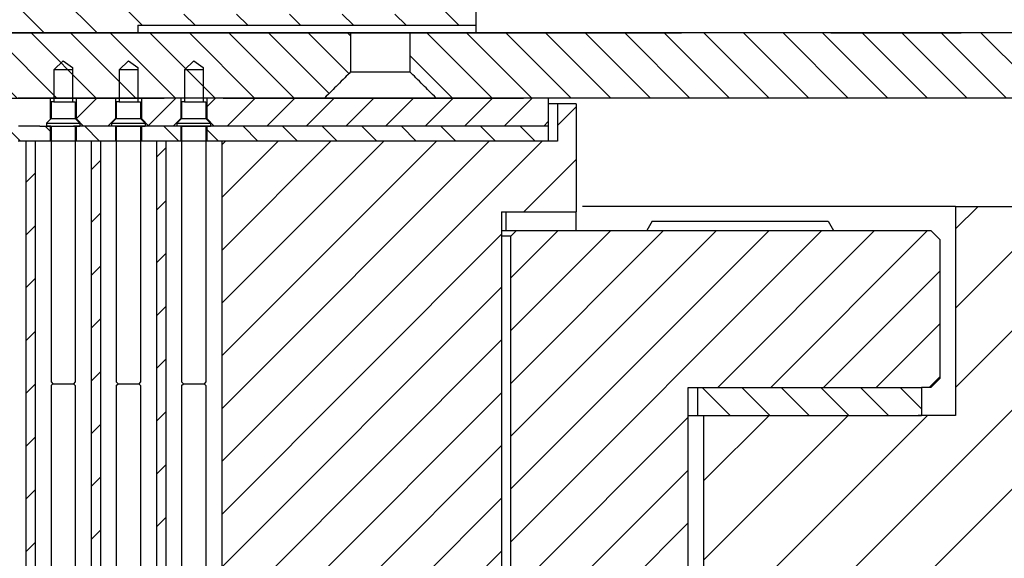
# Model space of a CAD drawing. Extents: x -1763 to 4575, y -3429 to 1051.
# Tile 39 of 193: x 104 to 157, y -2488 to -2460. Entities that reach past the tile are written whole.
import ezdxf

# ---------------------------------------------------------------- set-up
doc = ezdxf.new("R2010")
doc.units = 0
doc.linetypes.add('DASHED', pattern=[15, 7, -8])
doc.layers.get('0').update_dxf_attribs({"linetype": 'CONTINUOUS'})
doc.layers.add('1', color=7, linetype='CONTINUOUS')
pattern_1 = [(45, (0, 400), (-1.4142136, 1.4142136), [])]
pattern_2 = [(315, (0, 400), (1.0606602, 1.0606602), [])]
pattern_3 = [(45, (0, 400), (-1.0606602, 1.0606602), [])]

# ---------------------------------------------------------------- blocks, each defined once
blk = doc.blocks.new('Z-STACK', base_point=(-660.966, -2613.082))
at = {"linetype": 'CONTINUOUS'}
h = blk.add_hatch(dxfattribs=at)
h.set_pattern_fill('USER', color=6, scale=1.5, angle=45, pattern_type=0)
h.set_pattern_definition(pattern_3)
h.paths.add_polyline_path([(107.096, -2464.868), (107.096, -2463.768), (109.196, -2463.768), (109.196, -2463.768), (109.196, -2464.868), (108.796, -2465.268), (108.796, -2465.268), (107.496, -2465.268)])
h = blk.add_hatch(dxfattribs=at)
h.set_pattern_fill('USER', color=6, scale=1.5, angle=45, pattern_type=0)
h.set_pattern_definition(pattern_3)
h.paths.add_polyline_path([(110.596, -2464.868), (110.596, -2463.768), (112.696, -2463.768), (112.696, -2463.768), (112.696, -2464.868), (112.296, -2465.268), (112.296, -2465.268), (110.996, -2465.268)])
h = blk.add_hatch(dxfattribs=at)
h.set_pattern_fill('USER', color=3, scale=1.5, angle=315, pattern_type=0)
h.set_pattern_definition(pattern_2)
h.paths.add_polyline_path([(105.696, -2465.268), (105.696, -2466.068), (105.696, -2466.068), (104.896, -2466.068), (104.896, -2466.068), (104.492, -2466.068), (104.396, -2466.068), (104.304, -2466.068), (104.138, -2466.068), (103.992, -2466.068), (103.88, -2466.068), (103.596, -2466.068), (103.596, -2465.268), (103.88, -2465.268), (103.992, -2465.268), (103.996, -2465.268), (104.138, -2465.268), (104.304, -2465.268), (104.492, -2465.268), (105.152, -2465.268), (105.296, -2465.268), (105.296, -2465.268), (105.402, -2465.268), (105.696, -2465.268)])
h = blk.add_hatch(dxfattribs=at)
h.set_pattern_fill('USER', color=3, scale=1.5, angle=315, pattern_type=0)
h.set_pattern_definition(pattern_2)
h.paths.add_polyline_path([(107.096, -2465.268), (107.096, -2466.068), (107.896, -2466.068), (108.396, -2466.068), (108.396, -2466.068), (109.196, -2466.068), (109.196, -2466.068), (109.196, -2465.268), (109.196, -2465.268), (108.796, -2465.268), (108.796, -2465.268), (107.496, -2465.268)])
h = blk.add_hatch(dxfattribs=at)
h.set_pattern_fill('USER', color=3, scale=1.5, angle=315, pattern_type=0)
h.set_pattern_definition(pattern_2)
h.paths.add_polyline_path([(110.66, -2465.268), (110.596, -2465.268), (110.596, -2466.068), (110.66, -2466.068), (111.396, -2466.068), (111.896, -2466.068), (111.896, -2466.068), (112.696, -2466.068), (112.696, -2466.068), (112.696, -2465.268), (112.696, -2465.268), (112.296, -2465.268), (112.296, -2465.268), (110.996, -2465.268)])
h = blk.add_hatch(dxfattribs=at)
h.set_pattern_fill('USER', color=1, scale=2, angle=45, pattern_type=0)
h.set_pattern_definition(pattern_1)
h.paths.add_polyline_path([(104.396, -2466.068), (104.396, -2511.968), (104.896, -2511.968), (104.896, -2511.968), (104.896, -2466.068), (104.896, -2466.068), (104.492, -2466.068)])
h = blk.add_hatch(dxfattribs=at)
h.set_pattern_fill('USER', color=1, scale=2, angle=45, pattern_type=0)
h.set_pattern_definition(pattern_1)
h.paths.add_polyline_path([(108.396, -2511.968), (107.896, -2511.968), (107.896, -2466.068), (108.396, -2466.068), (108.396, -2466.068), (108.396, -2511.968)])
h = blk.add_hatch(dxfattribs=at)
h.set_pattern_fill('USER', color=1, scale=2, angle=45, pattern_type=0)
h.set_pattern_definition(pattern_1)
h.paths.add_polyline_path([(111.396, -2511.968), (111.896, -2511.968), (111.896, -2511.968), (111.896, -2466.068), (111.896, -2466.068), (111.396, -2466.068)])
h = blk.add_hatch(dxfattribs=at)
h.set_pattern_fill('USER', scale=5, angle=45, pattern_type=0)
h.set_pattern_definition([(45, (0, 400), (-3.535534, 3.535534), [])])
h.paths.add_polyline_path([(130.147, -2469.868), (130.147, -2470.868), (130.697, -2470.868), (133.897, -2470.868), (133.897, -2469.868), (131.077, -2469.868)])
h = blk.add_hatch(dxfattribs=at)
h.set_pattern_fill('USER', color=113, scale=2, angle=45, pattern_type=0)
h.set_pattern_definition(pattern_1)
h.paths.add_polyline_path([(130.697, -2470.868), (130.397, -2471.168), (130.397, -2502.368), (130.897, -2502.868), (134.779, -2502.868), (135.579, -2502.868), (139.397, -2502.868), (139.897, -2502.368), (139.897, -2479.268), (140.397, -2479.268), (152.397, -2479.268), (152.897, -2479.268), (153.397, -2478.768), (153.397, -2471.368), (152.897, -2470.868), (147.684, -2470.868), (138.376, -2470.868), (137.684, -2470.868), (136.876, -2470.868), (133.897, -2470.868)])
h = blk.add_hatch(dxfattribs=at)
h.set_pattern_fill('USER', scale=1.5, angle=315, pattern_type=0)
h.set_pattern_definition(pattern_2)
h.paths.add_polyline_path([(140.397, -2479.268), (152.397, -2479.268), (152.397, -2480.768), (140.397, -2480.768)])
at = {"layer": '1', "linetype": 'CONTINUOUS'}
h = blk.add_hatch(dxfattribs=at)
h.set_pattern_fill('USER', color=4, scale=2, angle=315, pattern_type=0)
h.set_pattern_definition([(315, (0, 400), (1.4142136, 1.4142136), [])])
h.paths.add_polyline_path([(71.397, -2448.268), (110.397, -2448.268), (111.997, -2448.268), (111.997, -2459.268), (124.397, -2459.268), (124.397, -2454.068), (124.397, -2453.968), (124.397, -2448.268), (127.537, -2448.268), (128.537, -2449.268), (128.537, -2459.868), (110.397, -2459.868), (110.397, -2460.268), (71.397, -2460.268)])
h = blk.add_hatch(dxfattribs=at)
h.set_pattern_fill('USER', color=2, scale=1.5, angle=315, pattern_type=0)
h.set_pattern_definition(pattern_2)
edge = h.paths.add_edge_path()
edge.add_line((111.497, -2460.268), (115.997, -2460.268))
edge.add_line((115.997, -2460.268), (120.397, -2460.268))
edge.add_line((120.397, -2460.268), (121.797, -2460.268))
edge.add_line((121.797, -2460.268), (121.806, -2460.268))
edge.add_line((121.806, -2460.268), (121.806, -2462.368))
edge.add_spline(control_points=[(121.806, -2462.368), (121.572, -2462.601), (121.103, -2463.068), (120.635, -2463.535), (120.402, -2463.768)], knot_values=[0, 0, 0, 0, 0.991593, 1.983187, 1.983187, 1.983187, 1.983187], degree=3, periodic=0)
edge.add_line((120.402, -2463.768), (120.397, -2463.768))
edge.add_line((120.397, -2463.768), (118.442, -2463.768))
edge.add_line((118.442, -2463.768), (117.442, -2463.768))
edge.add_line((117.442, -2463.768), (117.393, -2463.768))
edge.add_line((117.393, -2463.768), (114.968, -2463.768))
edge.add_line((114.968, -2463.768), (114.846, -2463.768))
edge.add_line((114.846, -2463.768), (114.096, -2463.768))
edge.add_line((114.096, -2463.768), (114.096, -2463.768))
edge.add_line((114.096, -2463.768), (114.076, -2463.768))
edge.add_line((114.076, -2463.768), (112.696, -2463.768))
edge.add_line((112.696, -2463.768), (112.635, -2463.768))
edge.add_line((112.635, -2463.768), (111.817, -2463.768))
edge.add_line((111.817, -2463.768), (111.635, -2463.768))
edge.add_line((111.635, -2463.768), (111.221, -2463.768))
edge.add_line((111.221, -2463.768), (110.596, -2463.768))
edge.add_line((110.596, -2463.768), (110.596, -2463.768))
edge.add_line((110.596, -2463.768), (110.576, -2463.768))
edge.add_line((110.576, -2463.768), (110.221, -2463.768))
edge.add_line((110.221, -2463.768), (109.196, -2463.768))
edge.add_line((109.196, -2463.768), (107.758, -2463.768))
edge.add_line((107.758, -2463.768), (107.096, -2463.768))
edge.add_line((107.096, -2463.768), (107.096, -2463.768))
edge.add_line((107.096, -2463.768), (107.076, -2463.768))
edge.add_line((107.076, -2463.768), (106.758, -2463.768))
edge.add_line((106.758, -2463.768), (105.696, -2463.768))
edge.add_line((105.696, -2463.768), (104.294, -2463.768))
edge.add_line((104.294, -2463.768), (103.596, -2463.768))
edge.add_line((103.596, -2463.768), (103.596, -2463.768))
edge.add_line((103.596, -2463.768), (103.576, -2463.768))
edge.add_line((103.576, -2463.768), (103.294, -2463.768))
edge.add_line((103.294, -2463.768), (102.721, -2463.768))
edge.add_line((102.721, -2463.768), (102.196, -2463.768))
edge.add_line((102.196, -2463.768), (101.58, -2463.768))
edge.add_line((101.58, -2463.768), (101.508, -2463.768))
edge.add_line((101.508, -2463.768), (101.387, -2463.768))
edge.add_line((101.387, -2463.768), (101.326, -2463.768))
edge.add_line((101.326, -2463.768), (101.08, -2463.768))
edge.add_line((101.08, -2463.768), (100.826, -2463.768))
edge.add_line((100.826, -2463.768), (100.643, -2463.768))
edge.add_line((100.643, -2463.768), (99.564, -2463.768))
edge.add_line((99.564, -2463.768), (99.397, -2463.768))
edge.add_line((99.397, -2463.768), (98.432, -2463.768))
edge.add_line((98.432, -2463.768), (98.197, -2463.768))
edge.add_line((98.197, -2463.768), (97.432, -2463.768))
edge.add_line((97.432, -2463.768), (96.397, -2463.768))
edge.add_line((96.397, -2463.768), (91.215, -2463.768))
edge.add_line((91.215, -2463.768), (90.468, -2463.768))
edge.add_line((90.468, -2463.768), (90.215, -2463.768))
edge.add_line((90.215, -2463.768), (89.005, -2463.768))
edge.add_line((89.005, -2463.768), (88.041, -2463.768))
edge.add_line((88.041, -2463.768), (87.92, -2463.768))
edge.add_line((87.92, -2463.768), (87.205, -2463.768))
edge.add_line((87.205, -2463.768), (86.802, -2463.768))
edge.add_line((86.802, -2463.768), (86.136, -2463.768))
edge.add_line((86.136, -2463.768), (85.793, -2463.768))
edge.add_line((85.793, -2463.768), (85.002, -2463.768))
edge.add_line((85.002, -2463.768), (84.892, -2463.768))
edge.add_line((84.892, -2463.768), (84.736, -2463.768))
edge.add_line((84.736, -2463.768), (84.599, -2463.768))
edge.add_line((84.599, -2463.768), (84.597, -2463.768))
edge.add_line((84.597, -2463.768), (84.576, -2463.768))
edge.add_line((84.576, -2463.768), (84.397, -2463.768))
edge.add_line((84.397, -2463.768), (83.993, -2463.768))
edge.add_line((83.993, -2463.768), (83.986, -2463.768))
edge.add_line((83.986, -2463.768), (83.696, -2463.768))
edge.add_line((83.696, -2463.768), (83.406, -2463.768))
edge.add_line((83.406, -2463.768), (83.397, -2463.768))
edge.add_line((83.397, -2463.768), (83.197, -2463.768))
edge.add_line((83.197, -2463.768), (82.931, -2463.768))
edge.add_line((82.931, -2463.768), (82.799, -2463.768))
edge.add_line((82.799, -2463.768), (82.586, -2463.768))
edge.add_line((82.586, -2463.768), (82.488, -2463.768))
edge.add_line((82.488, -2463.768), (82.397, -2463.768))
edge.add_line((82.397, -2463.768), (82.046, -2463.768))
edge.add_line((82.046, -2463.768), (81.896, -2463.768))
edge.add_line((81.896, -2463.768), (81.836, -2463.768))
edge.add_line((81.836, -2463.768), (81.6, -2463.768))
edge.add_line((81.6, -2463.768), (81.531, -2463.768))
edge.add_line((81.531, -2463.768), (81.255, -2463.768))
edge.add_line((81.255, -2463.768), (81.097, -2463.768))
edge.add_line((81.097, -2463.768), (81.076, -2463.768))
edge.add_line((81.076, -2463.768), (80.888, -2463.768))
edge.add_line((80.888, -2463.768), (80.688, -2463.768))
edge.add_line((80.688, -2463.768), (80.597, -2463.768))
edge.add_line((80.597, -2463.768), (80.501, -2463.768))
edge.add_line((80.501, -2463.768), (80.436, -2463.768))
edge.add_line((80.436, -2463.768), (80.397, -2463.768))
edge.add_line((80.397, -2463.768), (80.246, -2463.768))
edge.add_line((80.246, -2463.768), (79.8, -2463.768))
edge.add_line((79.8, -2463.768), (79.773, -2463.768))
edge.add_line((79.773, -2463.768), (79.697, -2463.768))
edge.add_line((79.697, -2463.768), (79.636, -2463.768))
edge.add_line((79.636, -2463.768), (79.503, -2463.768))
edge.add_line((79.503, -2463.768), (79.488, -2463.768))
edge.add_line((79.488, -2463.768), (79.272, -2463.768))
edge.add_line((79.272, -2463.768), (79.094, -2463.768))
edge.add_line((79.094, -2463.768), (79.064, -2463.768))
edge.add_line((79.064, -2463.768), (78.931, -2463.768))
edge.add_line((78.931, -2463.768), (78.846, -2463.768))
edge.add_line((78.846, -2463.768), (78.701, -2463.768))
edge.add_line((78.701, -2463.768), (78.679, -2463.768))
edge.add_line((78.679, -2463.768), (78.597, -2463.768))
edge.add_line((78.597, -2463.768), (78.513, -2463.768))
edge.add_line((78.513, -2463.768), (78.236, -2463.768))
edge.add_line((78.236, -2463.768), (77.973, -2463.768))
edge.add_line((77.973, -2463.768), (77.872, -2463.768))
edge.add_line((77.872, -2463.768), (77.704, -2463.768))
edge.add_line((77.704, -2463.768), (77.703, -2463.768))
edge.add_line((77.703, -2463.768), (77.5, -2463.768))
edge.add_line((77.5, -2463.768), (77.446, -2463.768))
edge.add_line((77.446, -2463.768), (77.397, -2463.768))
edge.add_line((77.397, -2463.768), (77.294, -2463.768))
edge.add_line((77.294, -2463.768), (77.264, -2463.768))
edge.add_line((77.264, -2463.768), (77.219, -2463.768))
edge.add_line((77.219, -2463.768), (77.055, -2463.768))
edge.add_line((77.055, -2463.768), (76.904, -2463.768))
edge.add_line((76.904, -2463.768), (76.713, -2463.768))
edge.add_line((76.713, -2463.768), (76.526, -2463.768))
edge.add_line((76.526, -2463.768), (76.304, -2463.768))
edge.add_line((76.304, -2463.768), (76.296, -2463.768))
edge.add_line((76.296, -2463.768), (76.256, -2463.768))
edge.add_line((76.256, -2463.768), (75.982, -2463.768))
edge.add_line((75.982, -2463.768), (75.897, -2463.768))
edge.add_line((75.897, -2463.768), (75.772, -2463.768))
edge.add_line((75.772, -2463.768), (75.7, -2463.768))
edge.add_line((75.7, -2463.768), (75.655, -2463.768))
edge.add_line((75.655, -2463.768), (75.617, -2463.768))
edge.add_line((75.617, -2463.768), (75.419, -2463.768))
edge.add_line((75.419, -2463.768), (75.343, -2463.768))
edge.add_line((75.343, -2463.768), (75.227, -2463.768))
edge.add_line((75.227, -2463.768), (75.104, -2463.768))
edge.add_line((75.104, -2463.768), (74.896, -2463.768))
edge.add_line((74.896, -2463.768), (74.856, -2463.768))
edge.add_line((74.856, -2463.768), (74.838, -2463.768))
edge.add_line((74.838, -2463.768), (74.745, -2463.768))
edge.add_line((74.745, -2463.768), (74.726, -2463.768))
edge.add_line((74.726, -2463.768), (74.438, -2463.768))
edge.add_line((74.438, -2463.768), (74.372, -2463.768))
edge.add_line((74.372, -2463.768), (74.195, -2463.768))
edge.add_line((74.195, -2463.768), (74.182, -2463.768))
edge.add_line((74.182, -2463.768), (73.992, -2463.768))
edge.add_line((73.992, -2463.768), (73.94, -2463.768))
edge.add_line((73.94, -2463.768), (73.856, -2463.768))
edge.add_line((73.856, -2463.768), (73.817, -2463.768))
edge.add_line((73.817, -2463.768), (73.688, -2463.768))
edge.add_line((73.688, -2463.768), (73.543, -2463.768))
edge.add_line((73.543, -2463.768), (73.468, -2463.768))
edge.add_line((73.468, -2463.768), (73.438, -2463.768))
edge.add_line((73.438, -2463.768), (73.427, -2463.768))
edge.add_line((73.427, -2463.768), (73.226, -2463.768))
edge.add_line((73.226, -2463.768), (73.038, -2463.768))
edge.add_line((73.038, -2463.768), (72.945, -2463.768))
edge.add_line((72.945, -2463.768), (72.807, -2463.768))
edge.add_line((72.807, -2463.768), (72.797, -2463.768))
edge.add_line((72.797, -2463.768), (72.795, -2463.768))
edge.add_line((72.795, -2463.768), (72.62, -2463.768))
edge.add_line((72.62, -2463.768), (72.585, -2463.768))
edge.add_line((72.585, -2463.768), (72.164, -2463.768))
edge.add_line((72.164, -2463.768), (72.14, -2463.768))
edge.add_line((72.14, -2463.768), (72.096, -2463.768))
edge.add_line((72.096, -2463.768), (72.093, -2463.768))
edge.add_line((72.093, -2463.768), (72.088, -2463.768))
edge.add_line((72.088, -2463.768), (72.061, -2463.768))
edge.add_line((72.061, -2463.768), (72.056, -2463.768))
edge.add_line((72.056, -2463.768), (71.898, -2463.768))
edge.add_line((71.898, -2463.768), (71.826, -2463.768))
edge.add_line((71.826, -2463.768), (71.668, -2463.768))
edge.add_line((71.668, -2463.768), (71.397, -2463.768))
edge.add_line((71.397, -2463.768), (71.397, -2463.768))
edge.add_line((71.397, -2463.768), (71.397, -2460.268))
edge.add_line((71.397, -2460.268), (72.397, -2460.268))
edge.add_line((72.397, -2460.268), (92.577, -2460.268))
edge.add_line((92.577, -2460.268), (97.397, -2460.268))
edge.add_line((97.397, -2460.268), (103.615, -2460.268))
edge.add_line((103.615, -2460.268), (109.804, -2460.268))
edge.add_line((109.804, -2460.268), (111.497, -2460.268))
h = blk.add_hatch(dxfattribs=at)
h.set_pattern_fill('USER', color=2, scale=1.5, angle=315, pattern_type=0)
h.set_pattern_definition(pattern_2)
edge = h.paths.add_edge_path()
edge.add_line((214.017, -2460.268), (217.917, -2460.268))
edge.add_line((217.917, -2460.268), (217.917, -2462.368))
edge.add_line((217.917, -2462.368), (216.517, -2463.768))
edge.add_line((216.517, -2463.768), (132.397, -2463.768))
edge.add_line((132.397, -2463.768), (131.077, -2463.768))
edge.add_line((131.077, -2463.768), (126.865, -2463.768))
edge.add_line((126.865, -2463.768), (126.397, -2463.768))
edge.add_line((126.397, -2463.768), (126.391, -2463.768))
edge.add_spline(control_points=[(126.391, -2463.768), (126.157, -2463.535), (125.689, -2463.068), (125.221, -2462.601), (124.986, -2462.368)], knot_values=[0, 0, 0, 0, 0.991594, 1.983187, 1.983187, 1.983187, 1.983187], degree=3, periodic=0)
edge.add_line((124.986, -2462.368), (124.986, -2460.268))
edge.add_line((124.986, -2460.268), (124.997, -2460.268))
edge.add_line((124.997, -2460.268), (128.537, -2460.268))
edge.add_line((128.537, -2460.268), (129.701, -2460.268))
edge.add_line((129.701, -2460.268), (129.866, -2460.268))
edge.add_line((129.866, -2460.268), (132.537, -2460.268))
edge.add_line((132.537, -2460.268), (214.017, -2460.268))
h = blk.add_hatch(dxfattribs=at)
h.set_pattern_fill('USER', color=6, scale=1.5, angle=45, pattern_type=0)
h.set_pattern_definition(pattern_3)
h.paths.add_polyline_path([(120.402, -2463.768), (115.097, -2463.768), (114.096, -2463.768), (114.096, -2464.868), (114.496, -2465.268), (115.097, -2465.268), (132.397, -2465.268), (132.397, -2463.768), (127.514, -2463.768), (126.981, -2463.768), (126.391, -2463.768)])
h = blk.add_hatch(dxfattribs=at)
h.set_pattern_fill('USER', color=1, scale=2, angle=45, pattern_type=0)
h.set_pattern_definition(pattern_1)
h.paths.add_polyline_path([(118.387, -2466.068), (118.221, -2466.068), (117.832, -2466.068), (117.023, -2466.068), (115.947, -2466.068), (115.792, -2466.068), (115.525, -2466.068), (115.387, -2466.068), (115.097, -2466.068), (114.896, -2466.068), (114.896, -2511.968), (115.387, -2511.968), (115.947, -2511.968), (117.023, -2511.968), (117.832, -2511.968), (118.221, -2511.968), (118.387, -2511.968), (118.887, -2511.968), (119.067, -2511.968), (119.502, -2511.968), (120.523, -2511.968), (121.276, -2511.968), (121.763, -2511.968), (121.887, -2511.968), (122.387, -2511.968), (122.525, -2511.968), (123.063, -2511.968), (124.023, -2511.968), (124.715, -2511.968), (125.312, -2511.968), (125.387, -2511.968), (125.886, -2511.968), (125.976, -2511.968), (126.632, -2511.968), (126.981, -2511.968), (127.514, -2511.968), (127.522, -2511.968), (127.63, -2511.968), (128.886, -2511.968), (129.897, -2511.968), (129.897, -2469.868), (130.147, -2469.868), (133.897, -2469.868), (133.897, -2464.068), (132.897, -2464.068), (132.897, -2466.068), (132.397, -2466.068), (128.886, -2466.068), (127.63, -2466.068), (127.522, -2466.068), (127.514, -2466.068), (126.981, -2466.068), (126.632, -2466.068), (125.976, -2466.068), (125.886, -2466.068), (125.387, -2466.068), (125.312, -2466.068), (124.715, -2466.068), (124.023, -2466.068), (123.063, -2466.068), (122.525, -2466.068), (122.387, -2466.068), (121.887, -2466.068), (121.763, -2466.068), (121.276, -2466.068), (120.523, -2466.068), (119.502, -2466.068), (119.067, -2466.068), (118.887, -2466.068)])
h = blk.add_hatch(dxfattribs=at)
h.set_pattern_fill('USER', color=3, scale=1.5, angle=315, pattern_type=0)
h.set_pattern_definition(pattern_2)
h.paths.add_polyline_path([(115.097, -2465.268), (114.496, -2465.268), (114.096, -2465.268), (114.096, -2466.068), (114.896, -2466.068), (115.097, -2466.068), (115.387, -2466.068), (115.525, -2466.068), (115.792, -2466.068), (115.947, -2466.068), (117.023, -2466.068), (117.832, -2466.068), (118.221, -2466.068), (118.387, -2466.068), (118.887, -2466.068), (119.067, -2466.068), (119.502, -2466.068), (120.523, -2466.068), (121.276, -2466.068), (121.763, -2466.068), (121.887, -2466.068), (122.387, -2466.068), (122.525, -2466.068), (123.063, -2466.068), (124.023, -2466.068), (124.715, -2466.068), (125.312, -2466.068), (125.387, -2466.068), (125.886, -2466.068), (125.976, -2466.068), (126.632, -2466.068), (127.514, -2466.068), (127.522, -2466.068), (127.63, -2466.068), (128.886, -2466.068), (132.397, -2466.068), (132.397, -2465.268)])
h = blk.add_hatch(dxfattribs=at)
h.set_pattern_fill('USER', color=6, scale=3, angle=45, pattern_type=0)
h.set_pattern_definition([(45, (0, 400), (-2.1213203, 2.1213203), [])])
h.paths.add_polyline_path([(252.226, -2469.568), (154.226, -2469.568), (154.226, -2480.768), (152.226, -2480.768), (148.976, -2480.768), (143.476, -2480.768), (140.726, -2480.768), (140.726, -2498.568), (174.226, -2498.568), (174.226, -2481.568), (190.226, -2481.568), (190.226, -2475.568), (242.226, -2475.568), (242.226, -2485.568), (246.226, -2485.568), (246.226, -2509.568), (196.226, -2509.568), (196.226, -2512.568), (198.226, -2514.568), (252.226, -2514.568)])
at = {"color": 4, "linetype": 'CONTINUOUS'}
for p, q in [((128.537, -2459.868), (128.537, -2449.268)), ((110.397, -2459.868), (110.397, -2460.268)), ((110.397, -2459.868), (128.537, -2459.868))]:
    blk.add_line(p, q, dxfattribs=at)
at = {"color": 2, "linetype": 'DASHED'}
for p, q in [((103.615, -2460.268), (109.804, -2460.268)), ((109.804, -2460.268), (111.497, -2460.268)), ((111.497, -2460.268), (115.997, -2460.268)), ((115.997, -2460.268), (120.397, -2460.268)), ((120.397, -2460.268), (121.797, -2460.268)), ((121.797, -2460.268), (121.806, -2460.268)), ((121.806, -2460.268), (121.897, -2460.268)), ((121.897, -2460.268), (121.907, -2460.268)), ((121.907, -2460.268), (124.886, -2460.268)), ((124.886, -2460.268), (124.897, -2460.268)), ((124.897, -2460.268), (124.986, -2460.268)), ((124.986, -2460.268), (124.997, -2460.268)), ((124.997, -2460.268), (128.537, -2460.268)), ((128.537, -2460.268), (129.701, -2460.268)), ((129.701, -2460.268), (129.866, -2460.268)), ((129.866, -2460.268), (132.537, -2460.268)), ((132.537, -2460.268), (214.017, -2460.268)), ((107.096, -2463.768), (107.096, -2463.768)), ((110.596, -2463.768), (110.596, -2463.768)), ((114.096, -2463.768), (114.096, -2463.768)), ((120.402, -2463.768), (120.917, -2463.768)), ((120.917, -2463.768), (121.917, -2463.768)), ((121.917, -2463.768), (123.853, -2463.768)), ((123.853, -2463.768), (124.392, -2463.768)), ((124.392, -2463.768), (125.392, -2463.768)), ((125.392, -2463.768), (125.865, -2463.768)), ((125.865, -2463.768), (126.391, -2463.768)), ((107.285, -2465.268), (107.296, -2465.268)), ((110.785, -2465.268), (110.796, -2465.268)), ((114.285, -2465.268), (114.296, -2465.268))]:
    blk.add_line(p, q, dxfattribs=at)
at = {"color": 2, "linetype": 'CONTINUOUS'}
for p, q in [((121.806, -2460.268), (121.806, -2462.368)), ((124.986, -2460.268), (124.986, -2462.368)), ((105.896, -2462.249), (106.396, -2461.768)), ((106.396, -2461.768), (106.896, -2462.128)), ((109.396, -2462.249), (109.896, -2461.768)), ((109.896, -2461.768), (110.396, -2462.128)), ((112.896, -2462.249), (113.396, -2461.768)), ((113.396, -2461.768), (113.896, -2462.128)), ((105.896, -2462.249), (105.896, -2463.768)), ((106.896, -2462.128), (106.896, -2462.249)), ((106.896, -2462.249), (106.896, -2463.768)), ((109.396, -2462.249), (109.396, -2463.768)), ((110.396, -2462.128), (110.396, -2462.249)), ((110.396, -2462.249), (110.396, -2463.768)), ((112.896, -2462.249), (112.896, -2463.768)), ((113.896, -2462.128), (113.896, -2462.249)), ((113.896, -2462.249), (113.896, -2463.768)), ((121.806, -2462.368), (124.986, -2462.368)), ((103.596, -2463.768), (104.294, -2463.768)), ((104.294, -2463.768), (105.696, -2463.768)), ((105.696, -2463.768), (106.758, -2463.768)), ((105.896, -2463.968), (105.746, -2463.968)), ((105.746, -2463.968), (105.746, -2464.868)), ((105.896, -2463.768), (105.896, -2463.968)), ((106.758, -2463.768), (107.076, -2463.768)), ((106.896, -2463.768), (106.896, -2463.968)), ((106.896, -2463.968), (107.046, -2463.968)), ((107.046, -2463.968), (107.046, -2464.868)), ((107.076, -2463.768), (107.096, -2463.768)), ((107.096, -2463.768), (107.758, -2463.768)), ((107.758, -2463.768), (109.196, -2463.768)), ((109.196, -2463.768), (110.221, -2463.768)), ((109.396, -2463.968), (109.246, -2463.968)), ((109.246, -2463.968), (109.246, -2464.868)), ((109.396, -2463.768), (109.396, -2463.968)), ((110.221, -2463.768), (110.576, -2463.768)), ((110.396, -2463.768), (110.396, -2463.968)), ((110.396, -2463.968), (110.546, -2463.968)), ((110.546, -2463.968), (110.546, -2464.868)), ((110.576, -2463.768), (110.596, -2463.768)), ((110.596, -2463.768), (111.221, -2463.768)), ((111.221, -2463.768), (111.635, -2463.768)), ((111.635, -2463.768), (111.817, -2463.768)), ((112.635, -2463.768), (111.817, -2463.768)), ((112.696, -2463.768), (112.635, -2463.768)), ((114.076, -2463.768), (112.696, -2463.768)), ((112.896, -2463.968), (112.746, -2463.968)), ((112.746, -2463.968), (112.746, -2464.868)), ((112.896, -2463.768), (112.896, -2463.968)), ((113.896, -2463.768), (113.896, -2463.968)), ((113.896, -2463.968), (114.046, -2463.968)), ((114.046, -2463.968), (114.046, -2464.868)), ((114.096, -2463.768), (114.076, -2463.768)), ((114.846, -2463.768), (114.096, -2463.768)), ((114.968, -2463.768), (114.846, -2463.768)), ((114.968, -2463.768), (117.393, -2463.768)), ((117.393, -2463.768), (117.442, -2463.768)), ((117.442, -2463.768), (118.442, -2463.768)), ((118.442, -2463.768), (120.397, -2463.768)), ((120.397, -2463.768), (120.402, -2463.768)), ((126.391, -2463.768), (126.397, -2463.768)), ((126.397, -2463.768), (126.865, -2463.768)), ((126.865, -2463.768), (131.077, -2463.768)), ((132.397, -2463.768), (131.077, -2463.768)), ((216.517, -2463.768), (132.397, -2463.768)), ((105.496, -2465.118), (105.746, -2464.868)), ((107.296, -2465.118), (107.046, -2464.868)), ((108.996, -2465.118), (109.246, -2464.868)), ((110.796, -2465.118), (110.546, -2464.868)), ((112.496, -2465.118), (112.746, -2464.868)), ((114.296, -2465.118), (114.046, -2464.868)), ((105.496, -2465.118), (105.496, -2465.268)), ((105.696, -2465.268), (105.496, -2465.268)), ((105.735, -2465.268), (105.696, -2465.268)), ((105.735, -2465.268), (105.746, -2465.268)), ((105.746, -2465.268), (105.746, -2478.968)), ((107.046, -2465.268), (107.096, -2465.268)), ((107.046, -2465.268), (107.046, -2478.968)), ((107.096, -2465.268), (107.285, -2465.268)), ((107.296, -2465.118), (107.296, -2465.268)), ((108.996, -2465.118), (108.996, -2465.268)), ((109.196, -2465.268), (108.996, -2465.268)), ((109.235, -2465.268), (109.196, -2465.268)), ((109.235, -2465.268), (109.246, -2465.268)), ((109.246, -2465.268), (109.246, -2478.968)), ((110.546, -2465.268), (110.596, -2465.268)), ((110.546, -2465.268), (110.546, -2478.968)), ((110.596, -2465.268), (110.785, -2465.268)), ((110.796, -2465.118), (110.796, -2465.268)), ((112.496, -2465.118), (112.496, -2465.268)), ((112.696, -2465.268), (112.496, -2465.268)), ((112.735, -2465.268), (112.696, -2465.268)), ((112.735, -2465.268), (112.746, -2465.268)), ((112.746, -2465.268), (112.746, -2478.968)), ((114.046, -2465.268), (114.096, -2465.268)), ((114.046, -2465.268), (114.046, -2478.968)), ((114.096, -2465.268), (114.285, -2465.268)), ((114.296, -2465.118), (114.296, -2465.268)), ((105.746, -2478.968), (105.846, -2479.068)), ((105.746, -2479.168), (105.846, -2479.068)), ((105.746, -2479.168), (105.746, -2497.468)), ((107.046, -2478.968), (106.946, -2479.068)), ((107.046, -2479.168), (106.946, -2479.068)), ((107.046, -2479.168), (107.046, -2497.468)), ((109.246, -2478.968), (109.346, -2479.068)), ((109.246, -2479.168), (109.346, -2479.068)), ((109.246, -2479.168), (109.246, -2497.468)), ((110.546, -2478.968), (110.446, -2479.068)), ((110.546, -2479.168), (110.446, -2479.068)), ((110.546, -2479.168), (110.546, -2497.468)), ((112.746, -2478.968), (112.846, -2479.068)), ((112.746, -2479.168), (112.846, -2479.068)), ((112.746, -2479.168), (112.746, -2497.468)), ((114.046, -2478.968), (113.946, -2479.068)), ((114.046, -2479.168), (113.946, -2479.068)), ((114.046, -2479.168), (114.046, -2497.468))]:
    blk.add_line(p, q, dxfattribs=at)
at = {"color": 7, "linetype": 'DASHED'}
for p, q in [((103.596, -2463.768), (104.294, -2463.768)), ((104.294, -2463.768), (105.696, -2463.768)), ((105.696, -2463.768), (106.758, -2463.768)), ((106.758, -2463.768), (107.076, -2463.768)), ((107.076, -2463.768), (107.096, -2463.768)), ((107.096, -2463.768), (107.758, -2463.768)), ((107.096, -2463.768), (107.096, -2463.768)), ((107.758, -2463.768), (109.196, -2463.768)), ((109.196, -2463.768), (110.221, -2463.768)), ((110.221, -2463.768), (110.576, -2463.768)), ((110.576, -2463.768), (110.596, -2463.768)), ((110.596, -2463.768), (111.221, -2463.768)), ((110.596, -2463.768), (110.596, -2463.768)), ((111.221, -2463.768), (111.635, -2463.768)), ((111.635, -2463.768), (111.817, -2463.768)), ((112.635, -2463.768), (111.817, -2463.768)), ((112.696, -2463.768), (112.635, -2463.768)), ((114.076, -2463.768), (112.696, -2463.768)), ((114.096, -2463.768), (114.076, -2463.768)), ((114.096, -2463.768), (114.096, -2463.768)), ((114.846, -2463.768), (114.096, -2463.768)), ((114.968, -2463.768), (114.846, -2463.768)), ((114.968, -2463.768), (117.393, -2463.768)), ((117.393, -2463.768), (117.442, -2463.768)), ((117.442, -2463.768), (118.442, -2463.768)), ((118.442, -2463.768), (120.397, -2463.768)), ((120.397, -2463.768), (120.402, -2463.768)), ((120.402, -2463.768), (120.917, -2463.768)), ((120.917, -2463.768), (121.917, -2463.768)), ((121.917, -2463.768), (123.853, -2463.768)), ((123.853, -2463.768), (124.392, -2463.768)), ((124.392, -2463.768), (125.392, -2463.768)), ((125.392, -2463.768), (125.865, -2463.768)), ((125.865, -2463.768), (126.391, -2463.768)), ((126.391, -2463.768), (126.397, -2463.768)), ((126.397, -2463.768), (126.865, -2463.768)), ((126.865, -2463.768), (127.146, -2463.768)), ((127.146, -2463.768), (127.442, -2463.768)), ((127.442, -2463.768), (131.077, -2463.768)), ((104.138, -2466.068), (103.992, -2466.068)), ((104.304, -2466.068), (104.138, -2466.068)), ((104.396, -2466.068), (104.304, -2466.068)), ((104.492, -2466.068), (104.396, -2466.068)), ((104.896, -2466.068), (104.492, -2466.068)), ((104.896, -2466.068), (104.896, -2466.068)), ((105.696, -2466.068), (104.896, -2466.068)), ((106.759, -2466.068), (105.696, -2466.068)), ((105.696, -2466.068), (105.696, -2466.068)), ((107.096, -2466.068), (106.759, -2466.068)), ((107.896, -2466.068), (107.096, -2466.068)), ((108.396, -2466.068), (107.896, -2466.068)), ((108.396, -2466.068), (108.396, -2466.068)), ((109.196, -2466.068), (108.396, -2466.068)), ((110.259, -2466.068), (109.196, -2466.068)), ((109.196, -2466.068), (109.196, -2466.068)), ((110.596, -2466.068), (110.259, -2466.068)), ((110.66, -2466.068), (110.596, -2466.068)), ((111.396, -2466.068), (110.66, -2466.068)), ((111.896, -2466.068), (111.396, -2466.068)), ((111.896, -2466.068), (111.896, -2466.068)), ((112.696, -2466.068), (111.896, -2466.068)), ((113.16, -2466.068), (112.696, -2466.068)), ((112.696, -2466.068), (112.696, -2466.068)), ((113.759, -2466.068), (113.16, -2466.068)), ((114.096, -2466.068), (113.759, -2466.068)), ((114.896, -2466.068), (114.096, -2466.068)), ((115.097, -2466.068), (114.896, -2466.068)), ((115.387, -2466.068), (115.097, -2466.068)), ((115.525, -2466.068), (115.387, -2466.068)), ((115.792, -2466.068), (115.525, -2466.068)), ((115.947, -2466.068), (115.792, -2466.068)), ((117.023, -2466.068), (115.947, -2466.068)), ((117.832, -2466.068), (117.023, -2466.068)), ((118.221, -2466.068), (117.832, -2466.068)), ((118.387, -2466.068), (118.221, -2466.068)), ((118.887, -2466.068), (118.387, -2466.068)), ((119.067, -2466.068), (118.887, -2466.068)), ((119.502, -2466.068), (119.067, -2466.068)), ((120.523, -2466.068), (119.502, -2466.068)), ((121.276, -2466.068), (120.523, -2466.068)), ((121.763, -2466.068), (121.276, -2466.068)), ((121.887, -2466.068), (121.763, -2466.068)), ((122.387, -2466.068), (121.887, -2466.068)), ((122.525, -2466.068), (122.387, -2466.068)), ((123.063, -2466.068), (122.525, -2466.068)), ((124.023, -2466.068), (123.063, -2466.068)), ((124.715, -2466.068), (124.023, -2466.068)), ((125.312, -2466.068), (124.715, -2466.068)), ((125.387, -2466.068), (125.312, -2466.068)), ((125.886, -2466.068), (125.387, -2466.068)), ((125.976, -2466.068), (125.886, -2466.068)), ((126.632, -2466.068), (125.976, -2466.068)), ((126.981, -2466.068), (126.632, -2466.068)), ((127.514, -2466.068), (126.981, -2466.068)), ((127.522, -2466.068), (127.514, -2466.068)), ((127.63, -2466.068), (127.522, -2466.068)), ((128.886, -2466.068), (127.63, -2466.068)), ((132.397, -2466.068), (128.886, -2466.068)), ((129.897, -2469.868), (130.147, -2469.868)), ((129.897, -2469.868), (130.147, -2469.868)), ((130.147, -2469.868), (131.077, -2469.868)), ((137.684, -2470.868), (138.376, -2470.868)), ((138.376, -2470.868), (147.684, -2470.868))]:
    blk.add_line(p, q, dxfattribs=at)
at = {"color": 6, "linetype": 'CONTINUOUS'}
for p, q in [((104.138, -2463.768), (103.992, -2463.768)), ((104.304, -2463.768), (104.138, -2463.768)), ((104.492, -2463.768), (104.304, -2463.768)), ((105.696, -2463.768), (104.492, -2463.768)), ((105.696, -2463.768), (105.696, -2464.868)), ((105.696, -2463.768), (105.696, -2463.768)), ((107.096, -2463.768), (107.096, -2464.868)), ((109.196, -2463.768), (107.096, -2463.768)), ((109.196, -2463.768), (109.196, -2464.868)), ((109.196, -2463.768), (109.196, -2463.768)), ((110.596, -2463.768), (110.596, -2464.868)), ((112.696, -2463.768), (110.596, -2463.768)), ((112.696, -2463.768), (112.696, -2464.868)), ((112.696, -2463.768), (112.696, -2463.768)), ((115.097, -2463.768), (114.096, -2463.768)), ((114.096, -2463.768), (114.096, -2464.868)), ((120.402, -2463.768), (115.097, -2463.768)), ((126.391, -2463.768), (120.402, -2463.768)), ((126.981, -2463.768), (126.391, -2463.768)), ((132.397, -2463.768), (127.514, -2463.768)), ((132.397, -2463.768), (132.397, -2465.268)), ((105.696, -2464.868), (105.696, -2464.868)), ((105.696, -2464.868), (105.881, -2464.868)), ((105.881, -2464.868), (106.077, -2464.868)), ((106.077, -2464.868), (106.177, -2464.868)), ((106.177, -2464.868), (106.378, -2464.868)), ((106.378, -2464.868), (106.408, -2464.868)), ((106.408, -2464.868), (106.652, -2464.868)), ((106.652, -2464.868), (106.702, -2464.868)), ((106.702, -2464.868), (106.752, -2464.868)), ((106.752, -2464.868), (107.096, -2464.868)), ((107.496, -2465.268), (107.096, -2464.868)), ((108.796, -2465.268), (109.196, -2464.868)), ((109.196, -2464.868), (110.596, -2464.868)), ((109.196, -2464.868), (109.196, -2464.868)), ((110.996, -2465.268), (110.596, -2464.868)), ((112.296, -2465.268), (112.696, -2464.868)), ((112.696, -2464.868), (114.096, -2464.868)), ((112.696, -2464.868), (112.696, -2464.868)), ((114.496, -2465.268), (114.096, -2464.868)), ((104.138, -2465.268), (103.996, -2465.268)), ((104.304, -2465.268), (104.138, -2465.268)), ((104.492, -2465.268), (104.304, -2465.268)), ((105.152, -2465.268), (104.492, -2465.268)), ((105.152, -2465.268), (105.296, -2465.268)), ((105.296, -2465.268), (105.296, -2465.268)), ((108.796, -2465.268), (107.496, -2465.268)), ((108.796, -2465.268), (108.796, -2465.268)), ((112.296, -2465.268), (110.996, -2465.268)), ((112.296, -2465.268), (112.296, -2465.268)), ((115.097, -2465.268), (114.496, -2465.268)), ((132.397, -2465.268), (115.097, -2465.268)), ((154.226, -2469.568), (134.226, -2469.568)), ((154.226, -2469.568), (252.226, -2469.568)), ((154.226, -2469.568), (154.226, -2480.768)), ((140.726, -2480.768), (140.726, -2498.568)), ((140.726, -2480.768), (143.476, -2480.768)), ((143.476, -2480.768), (148.976, -2480.768)), ((148.976, -2480.768), (152.226, -2480.768)), ((154.226, -2480.768), (152.226, -2480.768))]:
    blk.add_line(p, q, dxfattribs=at)
at = {"color": 6, "linetype": 'DASHED'}
for p, q in [((107.096, -2463.768), (105.696, -2463.768)), ((110.596, -2463.768), (109.196, -2463.768)), ((114.096, -2463.768), (112.696, -2463.768)), ((127.514, -2463.768), (126.981, -2463.768)), ((105.296, -2465.268), (105.402, -2465.268)), ((105.402, -2465.268), (105.696, -2465.268)), ((105.696, -2465.268), (106.702, -2465.268)), ((105.696, -2465.268), (105.696, -2465.268)), ((106.702, -2465.268), (106.952, -2465.268)), ((107.096, -2465.268), (106.952, -2465.268)), ((107.496, -2465.268), (107.096, -2465.268)), ((109.196, -2465.268), (108.796, -2465.268)), ((109.196, -2465.268), (109.196, -2465.268)), ((110.596, -2465.268), (109.196, -2465.268)), ((110.66, -2465.268), (110.596, -2465.268)), ((110.996, -2465.268), (110.66, -2465.268)), ((112.696, -2465.268), (112.296, -2465.268)), ((113.16, -2465.268), (112.696, -2465.268)), ((112.696, -2465.268), (112.696, -2465.268)), ((114.096, -2465.268), (113.16, -2465.268)), ((114.496, -2465.268), (114.096, -2465.268))]:
    blk.add_line(p, q, dxfattribs=at)
at = {"color": 7, "linetype": 'CONTINUOUS'}
for p, q in [((132.897, -2464.068), (132.397, -2464.068)), ((133.897, -2464.068), (132.897, -2464.068)), ((132.897, -2464.068), (132.897, -2466.068)), ((133.897, -2464.068), (133.897, -2469.868)), ((104.396, -2466.068), (104.396, -2511.968)), ((104.896, -2466.068), (104.896, -2511.968)), ((107.896, -2466.068), (107.896, -2511.968)), ((108.396, -2466.068), (108.396, -2511.968)), ((111.396, -2466.068), (111.396, -2511.968)), ((111.896, -2466.068), (111.896, -2511.968)), ((114.896, -2466.068), (114.896, -2511.968)), ((132.897, -2466.068), (132.397, -2466.068)), ((129.897, -2469.868), (130.147, -2469.868)), ((129.897, -2469.868), (129.897, -2511.968)), ((130.147, -2469.868), (133.897, -2469.868)), ((130.147, -2469.868), (131.077, -2469.868)), ((130.147, -2470.868), (130.147, -2469.868)), ((131.077, -2469.868), (133.897, -2469.868)), ((133.897, -2470.868), (133.897, -2469.868)), ((129.897, -2470.868), (130.147, -2470.868)), ((130.147, -2470.868), (130.697, -2470.868)), ((130.697, -2470.868), (133.897, -2470.868)), ((137.972, -2470.368), (137.684, -2470.868)), ((137.972, -2470.368), (138.876, -2470.368)), ((138.876, -2470.368), (147.395, -2470.368)), ((147.395, -2470.368), (147.684, -2470.868))]:
    blk.add_line(p, q, dxfattribs=at)
at = {"color": 3, "linetype": 'DASHED'}
for p, q in [((104.138, -2465.268), (103.996, -2465.268)), ((104.304, -2465.268), (104.138, -2465.268)), ((104.492, -2465.268), (104.304, -2465.268)), ((105.152, -2465.268), (104.492, -2465.268)), ((105.152, -2465.268), (105.296, -2465.268)), ((105.296, -2465.268), (105.296, -2465.268)), ((108.796, -2465.268), (107.496, -2465.268)), ((108.796, -2465.268), (108.796, -2465.268)), ((112.296, -2465.268), (110.996, -2465.268)), ((112.296, -2465.268), (112.296, -2465.268)), ((115.097, -2465.268), (114.496, -2465.268)), ((132.397, -2465.268), (115.097, -2465.268)), ((139.897, -2479.268), (140.397, -2479.268))]:
    blk.add_line(p, q, dxfattribs=at)
at = {"color": 3, "linetype": 'CONTINUOUS'}
for p, q in [((105.296, -2465.268), (105.402, -2465.268)), ((105.402, -2465.268), (105.696, -2465.268)), ((105.696, -2465.268), (105.696, -2466.068)), ((105.696, -2465.268), (106.702, -2465.268)), ((105.696, -2465.268), (105.696, -2465.268)), ((106.702, -2465.268), (106.952, -2465.268)), ((107.096, -2465.268), (106.952, -2465.268)), ((107.096, -2465.268), (107.096, -2466.068)), ((107.496, -2465.268), (107.096, -2465.268)), ((109.196, -2465.268), (108.796, -2465.268)), ((109.196, -2465.268), (109.196, -2466.068)), ((109.196, -2465.268), (109.196, -2465.268)), ((110.596, -2465.268), (109.196, -2465.268)), ((110.66, -2465.268), (110.596, -2465.268)), ((110.596, -2465.268), (110.596, -2466.068)), ((110.996, -2465.268), (110.66, -2465.268)), ((112.696, -2465.268), (112.296, -2465.268)), ((113.16, -2465.268), (112.696, -2465.268)), ((112.696, -2465.268), (112.696, -2466.068)), ((112.696, -2465.268), (112.696, -2465.268)), ((114.096, -2465.268), (113.16, -2465.268)), ((114.496, -2465.268), (114.096, -2465.268)), ((114.096, -2465.268), (114.096, -2466.068)), ((132.397, -2465.268), (132.397, -2466.068)), ((104.138, -2466.068), (103.992, -2466.068)), ((104.304, -2466.068), (104.138, -2466.068)), ((104.396, -2466.068), (104.304, -2466.068)), ((104.492, -2466.068), (104.396, -2466.068)), ((104.896, -2466.068), (104.492, -2466.068)), ((104.896, -2466.068), (104.896, -2466.068)), ((105.696, -2466.068), (104.896, -2466.068)), ((106.759, -2466.068), (105.696, -2466.068)), ((105.696, -2466.068), (105.696, -2466.068)), ((107.096, -2466.068), (106.759, -2466.068)), ((107.896, -2466.068), (107.096, -2466.068)), ((108.396, -2466.068), (107.896, -2466.068)), ((108.396, -2466.068), (108.396, -2466.068)), ((109.196, -2466.068), (108.396, -2466.068)), ((110.259, -2466.068), (109.196, -2466.068)), ((109.196, -2466.068), (109.196, -2466.068)), ((110.596, -2466.068), (110.259, -2466.068)), ((110.66, -2466.068), (110.596, -2466.068)), ((111.396, -2466.068), (110.66, -2466.068)), ((111.896, -2466.068), (111.396, -2466.068)), ((111.896, -2466.068), (111.896, -2466.068)), ((112.696, -2466.068), (111.896, -2466.068)), ((113.16, -2466.068), (112.696, -2466.068)), ((112.696, -2466.068), (112.696, -2466.068)), ((113.759, -2466.068), (113.16, -2466.068)), ((114.096, -2466.068), (113.759, -2466.068)), ((114.896, -2466.068), (114.096, -2466.068)), ((115.097, -2466.068), (114.896, -2466.068)), ((115.387, -2466.068), (115.097, -2466.068)), ((115.525, -2466.068), (115.387, -2466.068)), ((115.792, -2466.068), (115.525, -2466.068)), ((115.947, -2466.068), (115.792, -2466.068)), ((117.023, -2466.068), (115.947, -2466.068)), ((117.832, -2466.068), (117.023, -2466.068)), ((118.221, -2466.068), (117.832, -2466.068)), ((118.387, -2466.068), (118.221, -2466.068)), ((118.887, -2466.068), (118.387, -2466.068)), ((119.067, -2466.068), (118.887, -2466.068)), ((119.502, -2466.068), (119.067, -2466.068)), ((120.523, -2466.068), (119.502, -2466.068)), ((121.276, -2466.068), (120.523, -2466.068)), ((121.763, -2466.068), (121.276, -2466.068)), ((121.887, -2466.068), (121.763, -2466.068)), ((122.387, -2466.068), (121.887, -2466.068)), ((122.525, -2466.068), (122.387, -2466.068)), ((123.063, -2466.068), (122.525, -2466.068)), ((124.023, -2466.068), (123.063, -2466.068)), ((124.715, -2466.068), (124.023, -2466.068)), ((125.312, -2466.068), (124.715, -2466.068)), ((125.387, -2466.068), (125.312, -2466.068)), ((125.886, -2466.068), (125.387, -2466.068)), ((125.976, -2466.068), (125.886, -2466.068)), ((126.632, -2466.068), (125.976, -2466.068)), ((127.514, -2466.068), (126.632, -2466.068)), ((127.522, -2466.068), (127.514, -2466.068)), ((127.63, -2466.068), (127.522, -2466.068)), ((128.886, -2466.068), (127.63, -2466.068)), ((132.397, -2466.068), (128.886, -2466.068)), ((140.397, -2479.268), (140.397, -2480.768)), ((140.397, -2479.268), (152.397, -2479.268)), ((152.397, -2479.268), (152.397, -2480.768)), ((139.897, -2480.768), (140.397, -2480.768)), ((140.397, -2480.768), (152.397, -2480.768))]:
    blk.add_line(p, q, dxfattribs=at)
at = {"color": 113, "linetype": 'DASHED'}
for p, q in [((129.897, -2470.868), (130.147, -2470.868)), ((130.147, -2470.868), (130.697, -2470.868)), ((130.697, -2470.868), (133.897, -2470.868)), ((140.397, -2479.268), (152.397, -2479.268))]:
    blk.add_line(p, q, dxfattribs=at)
at = {"color": 113, "linetype": 'CONTINUOUS'}
for p, q in [((130.397, -2471.168), (130.697, -2470.868)), ((133.897, -2470.868), (136.876, -2470.868)), ((136.876, -2470.868), (137.684, -2470.868)), ((137.684, -2470.868), (138.376, -2470.868)), ((138.376, -2470.868), (147.684, -2470.868)), ((147.684, -2470.868), (152.897, -2470.868)), ((152.897, -2470.868), (153.397, -2471.368)), ((130.397, -2471.168), (129.897, -2471.168)), ((130.397, -2502.368), (130.397, -2471.168)), ((153.397, -2478.768), (153.397, -2471.368)), ((152.897, -2479.268), (153.397, -2478.768)), ((139.897, -2502.368), (139.897, -2479.268)), ((139.897, -2479.268), (140.397, -2479.268)), ((152.897, -2479.268), (152.397, -2479.268))]:
    blk.add_line(p, q, dxfattribs=at)
at = {"color": 2, "linetype": 'CONTINUOUS'}
for points, knots in [([(121.806, -2462.368), (121.612, -2462.561), (121.382, -2462.79), (121.104, -2463.068), (120.9, -2463.271), (120.668, -2463.503), (120.402, -2463.768)], [0.917393, 0.917393, 0.917393, 0.917393, 1.908987, 1.908987, 1.908987, 2.900581, 2.900581, 2.900581, 2.900581]), ([(126.391, -2463.768), (126.125, -2463.503), (125.893, -2463.271), (125.689, -2463.068), (125.41, -2462.79), (125.18, -2462.561), (124.986, -2462.368)], [2.015425, 2.015425, 2.015425, 2.015425, 3.007019, 3.007019, 3.007019, 3.998612, 3.998612, 3.998612, 3.998612])]:
    blk.add_open_spline(points, degree=3, knots=knots, dxfattribs=at)
at = {"layer": '1', "color": 4, "linetype": 'CONTINUOUS'}
for p, q in [((110.397, -2460.268), (71.397, -2460.268)), ((128.537, -2460.268), (110.397, -2460.268)), ((128.537, -2460.268), (128.537, -2459.868)), ((229.217, -2460.268), (128.537, -2460.268))]:
    blk.add_line(p, q, dxfattribs=at)
at = {"layer": '1', "color": 2, "linetype": 'CONTINUOUS'}
for p, q in [((106.896, -2462.249), (105.896, -2462.249)), ((110.396, -2462.249), (109.396, -2462.249)), ((113.896, -2462.249), (112.896, -2462.249)), ((105.896, -2463.968), (106.896, -2463.968)), ((109.396, -2463.968), (110.396, -2463.968)), ((112.896, -2463.968), (113.896, -2463.968)), ((105.746, -2464.868), (107.046, -2464.868)), ((109.246, -2464.868), (110.546, -2464.868)), ((112.746, -2464.868), (114.046, -2464.868)), ((105.496, -2465.118), (107.296, -2465.118)), ((105.746, -2465.268), (107.046, -2465.268)), ((108.996, -2465.118), (110.796, -2465.118)), ((109.246, -2465.268), (110.546, -2465.268)), ((112.496, -2465.118), (114.296, -2465.118)), ((112.746, -2465.268), (114.046, -2465.268)), ((105.846, -2479.068), (106.946, -2479.068)), ((109.346, -2479.068), (110.446, -2479.068)), ((112.846, -2479.068), (113.946, -2479.068))]:
    blk.add_line(p, q, dxfattribs=at)

msp = doc.modelspace()

# ---------------------------------------------------------------- block references
at = {"layer": '1'}
msp.add_blockref('Z-STACK', (-660.966, -2613.082), dxfattribs=at)

doc.saveas('drawing.dxf')
